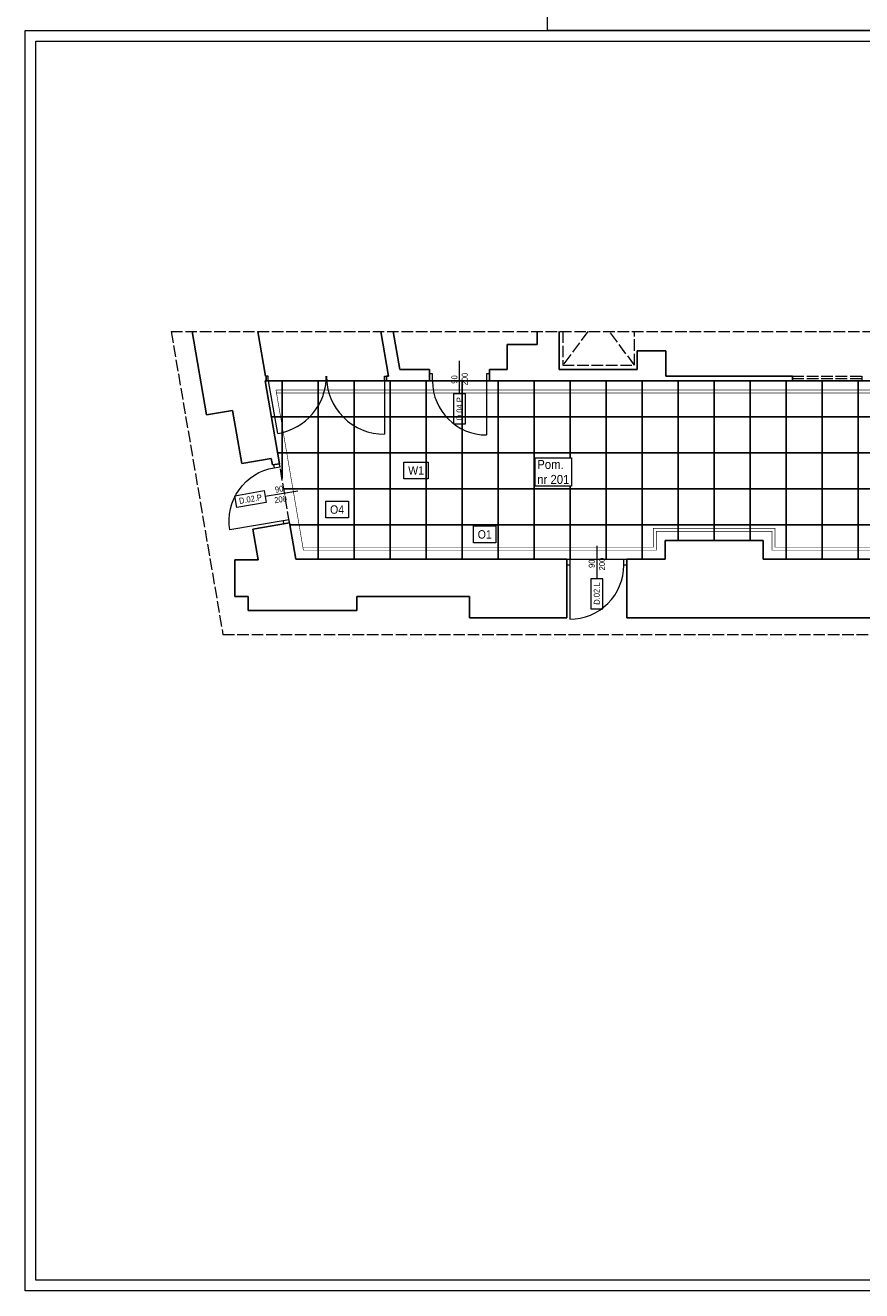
# Model space of a CAD drawing. Header units: centimetres. Extents: x 695802 to 711011, y 25963 to 44188.
# Tile 1 of 157: x 698683 to 700076, y 28207 to 30316. Entities that reach past the tile are written whole.
import ezdxf

# ---------------------------------------------------------------- set-up
doc = ezdxf.new("R2010")
doc.units = ezdxf.units.CM
doc.linetypes.add('ACAD_ISO02W100', pattern=[15, 12, -3])
doc.layers.add('Obrys powierzchni', color=50, linetype='Continuous', lineweight=9, plot=False)
doc.layers.add('Przekrojowa', color=253, linetype='Continuous', lineweight=25)
doc.layers.add('Widokowa', color=140, linetype='Continuous', lineweight=9)
for name, color, linetype, lineweight, true_color in [('S3_drzwi_nowe', 7, 'Continuous', 9, 0x00f900), ('S3_okładzina O1', 7, 'Continuous', 5, 0xe98615), ('S3_okładzina O4', 7, 'Continuous', 5, 0xe00000), ('S3_opis pomieszczeń', 7, 'Continuous', 0, 0xb5b5b5), ('S3_wykładzian W1', 7, 'Continuous', 5, 0x7f7f7f)]:
    doc.layers.add(name, color=color, linetype=linetype, lineweight=lineweight, true_color=true_color)
doc.styles.add('ARIELCE', font='arial.ttf', dxfattribs={"width": 0.9})
doc.linetypes.add('FENCELINE2', pattern='A,6.35,-2.54,[132,ltypeshp.shx,S=2.54,R=0,X=-2.54,Y=0],-2.54,25.4', length=36.83)
doc.linetypes.add('TRACKS', pattern='A,3.81,[130,ltypeshp.shx,S=6.35,R=0,X=0,Y=0],3.81', length=7.62)

# ---------------------------------------------------------------- blocks, each defined once
blk = doc.blocks.new('zw$C566')
at = {"layer": 'S3_drzwi_nowe'}
blk.add_line((0, 27.5), (0, -27.5), dxfattribs=at)
at = {"layer": 'S3_drzwi_nowe', "ltscale": 1.6}
for points in [[(-50, 5), (-45, 5), (-45, -5), (-50, -5)], [(45, 5), (50, 5), (50, -5), (45, -5)]]:
    blk.add_lwpolyline(points, close=True, dxfattribs=at)
blk.add_lwpolyline([(-45, -5), (-45, -95, 0.414214), (45, -5)], format="xyb", dxfattribs=at)
at = {"layer": 'S3_drzwi_nowe'}
blk.add_lwpolyline([(10, -77.5), (10, -27.5), (-10, -27.5), (-10, -77.5)], close=True, dxfattribs=at)

msp = doc.modelspace()

# ---------------------------------------------------------------- linework, layer by layer
at = {"layer": 'Obrys powierzchni', "ltscale": 1.6}
for points in [[(699552.6, 33277.3), (701652.6, 33277.3), (701652.6, 30307.3), (699552.6, 30307.3)], [(698682.6, 28207.3), (698682.6, 30307.3), (701652.6, 30307.3), (701652.6, 28207.3)], [(698700.1, 28224.8), (698700.1, 30289.8), (701635.1, 30289.8), (701635.1, 28224.8)]]:
    msp.add_lwpolyline(points, close=True, dxfattribs=at)
at = {"layer": 'Przekrojowa', "ltscale": 1.6}
for p, q in [((698984.7, 29666.8), (698960.9, 29806)), ((699082.8, 29731.4), (699070.1, 29806)), ((699275, 29806), (699287.8, 29731.4)), ((699295.8, 29806), (699306.7, 29742.3)), ((699535.7, 29784.1), (699535.7, 29806)), ((699572.3, 29742.7), (699572.3, 29806)), ((699485.7, 29742.3), (699485.7, 29784.1)), ((699485.7, 29784.1), (699535.7, 29784.1)), ((699750, 29773.4), (699702, 29773.4)), ((699702, 29773.4), (699702, 29742.7)), ((699750, 29731.4), (699750, 29773.4)), ((699306.7, 29742.3), (699356.2, 29742.3)), ((699356.2, 29742.3), (699356.2, 29723.4)), ((699456.2, 29742.3), (699485.7, 29742.3)), ((699456.2, 29742.3), (699456.2, 29723.4)), ((699702, 29742.7), (699572.3, 29742.7)), ((699082.5, 29723.4), (699106.1, 29585.4)), ((699084.2, 29723.4), (699082.5, 29723.4)), ((699082.8, 29731.4), (699084.2, 29731.4)), ((699084.2, 29723.4), (699084.2, 29731.4)), ((699084.2, 29723.4), (699084.2, 29723.4)), ((699284.2, 29723.4), (699284.2, 29731.4)), ((699284.2, 29731.4), (699287.8, 29731.4)), ((699356.2, 29723.4), (699284.2, 29723.4)), ((699526, 29723.4), (699456.2, 29723.4)), ((699750, 29723.4), (699526, 29723.4)), ((699738, 29723.4), (699735, 29723.4)), ((699960.9, 29731.4), (699750, 29731.4)), ((699750, 29723.4), (699960.9, 29723.4)), ((699960.9, 29723.4), (699960.9, 29731.4)), ((699028.1, 29674.2), (698984.7, 29666.8)), ((699043.2, 29585.8), (699028.1, 29674.2)), ((699092.5, 29594.2), (699043.2, 29585.8)), ((699092.5, 29594.2), (699094.3, 29583.4)), ((699106.1, 29585.4), (699094.3, 29583.4)), ((699123, 29486.8), (699061.9, 29476.4)), ((699123, 29486.8), (699133.3, 29426.4)), ((699061.9, 29476.4), (699070.6, 29425.1)), ((699912, 29457.7), (699749, 29457.7)), ((699749, 29457.7), (699749, 29426.4)), ((699912, 29426.4), (699912, 29457.7)), ((699070.6, 29425.1), (699031.8, 29425.1)), ((699031.8, 29364.4), (699031.8, 29425.1)), ((699133.3, 29426.4), (699584.8, 29426.4)), ((699584.8, 29426.4), (699584.8, 29364.4)), ((699749, 29426.4), (699684.8, 29426.4)), ((699684.8, 29426.4), (699684.8, 29328.8)), ((699912, 29426.4), (700308, 29426.4)), ((699053.8, 29364.4), (699031.8, 29364.4)), ((699053.8, 29340.8), (699053.8, 29364.4)), ((699422.8, 29364.4), (699234.8, 29364.4)), ((699234.8, 29364.4), (699234.8, 29340.8)), ((699422.8, 29328.8), (699422.8, 29364.4)), ((699584.8, 29364.4), (699584.8, 29328.8)), ((699234.8, 29340.8), (699053.8, 29340.8)), ((699584.8, 29328.8), (699422.8, 29328.8)), ((699684.8, 29328.8), (699935, 29328.8)), ((700284, 29328.8), (699935, 29328.8))]:
    msp.add_line(p, q, dxfattribs=at)
at = {"layer": 'S3_drzwi_nowe'}
for p, q in [((699406.2, 29701.9), (699406.2, 29756.9)), ((699451.2, 29723.4), (699451.2, 29633.4))]:
    msp.add_line(p, q, dxfattribs=at)
at = {"layer": 'S3_drzwi_nowe', "color": 0}
for p, q in [((699087.4, 29731.4), (699084.2, 29731.4)), ((699087.4, 29723.4), (699084.2, 29723.4)), ((699087.4, 29723.4), (699087.4, 29731.4)), ((699087.4, 29723.4), (699103.1, 29635.9)), ((699281.1, 29731.4), (699284.2, 29731.4)), ((699281.1, 29723.4), (699281.1, 29731.4)), ((699281.1, 29723.4), (699284.2, 29723.4)), ((699281.1, 29723.4), (699281.1, 29634.6))]:
    msp.add_line(p, q, dxfattribs=at)
at = {"layer": 'S3_drzwi_nowe'}
for points in [[(699361.2, 29735.4), (699356.2, 29735.4), (699356.2, 29723.4), (699361.2, 29723.4)], [(699456.2, 29735.4), (699451.2, 29735.4), (699451.2, 29723.4), (699456.2, 29723.4)], [(699416.2, 29652), (699416.2, 29702), (699396.2, 29702), (699396.2, 29652)]]:
    msp.add_lwpolyline(points, close=True, dxfattribs=at)
at = {"layer": 'S3_drzwi_nowe', "color": 0}
for centre, start, end in [((699087.4, 29731.4), 279.3704, 0), ((699281.1, 29731.4), 180, 270.0035)]:
    msp.add_arc(centre, 96.8, start, end, dxfattribs=at)
at = {"layer": 'S3_drzwi_nowe'}
msp.add_arc((699451.2, 29723.4), 90, 180, 270, dxfattribs=at)
at = {"layer": 'S3_okładzina O1', "linetype": 'FENCELINE2', "ltscale": 0.7, "const_width": 1}
for points in [[(699100.3, 29708.4), (701115.7, 29708.4), (701118.8, 29755.5), (701291.5, 29744.4)], [(701273.3, 29462.4), (701231.9, 29462.4), (701231.9, 29441.4), (699927, 29441.4), (699927, 29472.7), (699734, 29472.7), (699734, 29441.4), (699146, 29441.4)]]:
    msp.add_lwpolyline(points, dxfattribs=at)
at = {"layer": 'S3_okładzina O1', "ltscale": 0.7, "const_width": 1}
msp.add_lwpolyline([(699100.3, 29703.4), (701120.4, 29703.4), (701123.4, 29750.2), (701291.2, 29739.4)], dxfattribs=at)
at = {"layer": 'S3_okładzina O4', "linetype": 'TRACKS', "ltscale": 2, "const_width": 1}
msp.add_lwpolyline([(699146, 29441.4), (699100.3, 29708.4)], dxfattribs=at)
at = {"layer": 'S3_wykładzian W1', "ltscale": 1.6}
msp.add_line((699584.8, 29426.4), (699684.8, 29426.4), dxfattribs=at)
for points in [[(699082.5, 29723.4), (699110.5, 29723.4)], [(699092.8, 29663.4), (699110.5, 29663.4), (699110.5, 29723.4), (699082.7, 29723.4)], [(699110.5, 29723.4), (699110.5, 29723.4), (699170.5, 29723.4)], [(699170.5, 29723.4), (699170.5, 29723.4), (699230.5, 29723.4)], [(699230.5, 29723.4), (699230.5, 29723.4), (699290.5, 29723.4)], [(699290.5, 29723.4), (699290.5, 29723.4), (699350.5, 29723.4)], [(699350.5, 29723.4), (699350.5, 29723.4), (699410.5, 29723.4)], [(699410.5, 29723.4), (699410.5, 29723.4), (699470.5, 29723.4)], [(699470.5, 29723.4), (699470.5, 29723.4), (699530.5, 29723.4)], [(699530.5, 29723.4), (699530.5, 29723.4), (699590.5, 29723.4)], [(699590.5, 29723.4), (699590.5, 29723.4), (699650.5, 29723.4)], [(699650.5, 29723.4), (699650.5, 29723.4), (699710.5, 29723.4)], [(699710.5, 29723.4), (699710.5, 29723.4), (699770.5, 29723.4)], [(699770.5, 29723.4), (699770.5, 29723.4), (699830.5, 29723.4)], [(699830.5, 29723.4), (699830.5, 29723.4), (699890.5, 29723.4)], [(699890.5, 29723.4), (699890.5, 29723.4), (699950.5, 29723.4)], [(699950.5, 29723.4), (699950.5, 29723.4), (700010.5, 29723.4)], [(700010.5, 29723.4), (700010.5, 29723.4), (700070.5, 29723.4)], [(700070.5, 29723.4), (700070.5, 29723.4), (700130.5, 29723.4)], [(699103.1, 29603.4), (699110.5, 29603.4), (699110.5, 29663.4), (699092.8, 29663.4)], [(699110.5, 29561), (699110.5, 29603.4), (699103.1, 29603.4)], [(699113.3, 29543.4), (699170.5, 29543.4), (699170.5, 29603.4), (699110.5, 29603.4), (699110.5, 29561)], [(699123.6, 29483.4), (699170.5, 29483.4), (699170.5, 29543.4), (699113.3, 29543.4)], [(699170.5, 29426.4), (699170.5, 29483.4), (699123.6, 29483.4)], [(699230.5, 29426.4), (699230.5, 29483.4), (699170.5, 29483.4), (699170.5, 29426.4)], [(699290.5, 29426.4), (699290.5, 29483.4), (699230.5, 29483.4), (699230.5, 29426.4)], [(699350.5, 29426.4), (699350.5, 29483.4), (699290.5, 29483.4), (699290.5, 29426.4)], [(699410.5, 29426.4), (699410.5, 29483.4), (699350.5, 29483.4), (699350.5, 29426.4)], [(699470.5, 29426.4), (699470.5, 29483.4), (699410.5, 29483.4), (699410.5, 29426.4)], [(699530.5, 29426.4), (699530.5, 29483.4), (699470.5, 29483.4), (699470.5, 29426.4)], [(699590.5, 29426.4), (699590.5, 29483.4), (699530.5, 29483.4), (699530.5, 29426.4)], [(699650.5, 29426.4), (699650.5, 29483.4), (699590.5, 29483.4), (699590.5, 29426.4)], [(699710.5, 29426.4), (699710.5, 29483.4), (699650.5, 29483.4), (699650.5, 29426.4)], [(699770.5, 29457.7), (699770.5, 29483.4), (699710.5, 29483.4), (699710.5, 29426.4)], [(699830.5, 29457.7), (699830.5, 29483.4), (699770.5, 29483.4), (699770.5, 29457.7)], [(699890.5, 29457.7), (699890.5, 29483.4), (699830.5, 29483.4), (699830.5, 29457.7)], [(699950.5, 29426.4), (699950.5, 29483.4), (699890.5, 29483.4), (699890.5, 29457.7)], [(700010.5, 29426.4), (700010.5, 29483.4), (699950.5, 29483.4), (699950.5, 29426.4)], [(700070.5, 29426.4), (700070.5, 29483.4), (700010.5, 29483.4), (700010.5, 29426.4)], [(700130.5, 29426.4), (700130.5, 29483.4), (700070.5, 29483.4), (700070.5, 29426.4)]]:
    msp.add_lwpolyline(points, dxfattribs=at)
for points in [[(699170.5, 29663.4), (699170.5, 29723.4), (699110.5, 29723.4), (699110.5, 29663.4)], [(699230.5, 29663.4), (699230.5, 29723.4), (699170.5, 29723.4), (699170.5, 29663.4)], [(699290.5, 29663.4), (699290.5, 29723.4), (699230.5, 29723.4), (699230.5, 29663.4)], [(699350.5, 29663.4), (699350.5, 29723.4), (699290.5, 29723.4), (699290.5, 29663.4)], [(699410.5, 29663.4), (699410.5, 29723.4), (699350.5, 29723.4), (699350.5, 29663.4)], [(699470.5, 29663.4), (699470.5, 29723.4), (699410.5, 29723.4), (699410.5, 29663.4)], [(699530.5, 29663.4), (699530.5, 29723.4), (699470.5, 29723.4), (699470.5, 29663.4)], [(699590.5, 29663.4), (699590.5, 29723.4), (699530.5, 29723.4), (699530.5, 29663.4)], [(699650.5, 29663.4), (699650.5, 29723.4), (699590.5, 29723.4), (699590.5, 29663.4)], [(699710.5, 29663.4), (699710.5, 29723.4), (699650.5, 29723.4), (699650.5, 29663.4)], [(699770.5, 29663.4), (699770.5, 29723.4), (699710.5, 29723.4), (699710.5, 29663.4)], [(699830.5, 29663.4), (699830.5, 29723.4), (699770.5, 29723.4), (699770.5, 29663.4)], [(699890.5, 29663.4), (699890.5, 29723.4), (699830.5, 29723.4), (699830.5, 29663.4)], [(699950.5, 29663.4), (699950.5, 29723.4), (699890.5, 29723.4), (699890.5, 29663.4)], [(700010.5, 29663.4), (700010.5, 29723.4), (699950.5, 29723.4), (699950.5, 29663.4)], [(700070.5, 29663.4), (700070.5, 29723.4), (700010.5, 29723.4), (700010.5, 29663.4)], [(700130.5, 29663.4), (700130.5, 29723.4), (700070.5, 29723.4), (700070.5, 29663.4)], [(699170.5, 29603.4), (699170.5, 29663.4), (699110.5, 29663.4), (699110.5, 29603.4)], [(699230.5, 29603.4), (699230.5, 29663.4), (699170.5, 29663.4), (699170.5, 29603.4)], [(699290.5, 29603.4), (699290.5, 29663.4), (699230.5, 29663.4), (699230.5, 29603.4)], [(699350.5, 29603.4), (699350.5, 29663.4), (699290.5, 29663.4), (699290.5, 29603.4)], [(699410.5, 29603.4), (699410.5, 29663.4), (699350.5, 29663.4), (699350.5, 29603.4)], [(699470.5, 29603.4), (699470.5, 29663.4), (699410.5, 29663.4), (699410.5, 29603.4)], [(699530.5, 29603.4), (699530.5, 29663.4), (699470.5, 29663.4), (699470.5, 29603.4)], [(699590.5, 29603.4), (699590.5, 29663.4), (699530.5, 29663.4), (699530.5, 29603.4)], [(699650.5, 29603.4), (699650.5, 29663.4), (699590.5, 29663.4), (699590.5, 29603.4)], [(699710.5, 29603.4), (699710.5, 29663.4), (699650.5, 29663.4), (699650.5, 29603.4)], [(699770.5, 29603.4), (699770.5, 29663.4), (699710.5, 29663.4), (699710.5, 29603.4)], [(699830.5, 29603.4), (699830.5, 29663.4), (699770.5, 29663.4), (699770.5, 29603.4)], [(699890.5, 29603.4), (699890.5, 29663.4), (699830.5, 29663.4), (699830.5, 29603.4)], [(699950.5, 29603.4), (699950.5, 29663.4), (699890.5, 29663.4), (699890.5, 29603.4)], [(700010.5, 29603.4), (700010.5, 29663.4), (699950.5, 29663.4), (699950.5, 29603.4)], [(700070.5, 29603.4), (700070.5, 29663.4), (700010.5, 29663.4), (700010.5, 29603.4)], [(700130.5, 29603.4), (700130.5, 29663.4), (700070.5, 29663.4), (700070.5, 29603.4)], [(699230.5, 29543.4), (699230.5, 29603.4), (699170.5, 29603.4), (699170.5, 29543.4)], [(699290.5, 29543.4), (699290.5, 29603.4), (699230.5, 29603.4), (699230.5, 29543.4)], [(699350.5, 29543.4), (699350.5, 29603.4), (699290.5, 29603.4), (699290.5, 29543.4)], [(699410.5, 29543.4), (699410.5, 29603.4), (699350.5, 29603.4), (699350.5, 29543.4)], [(699470.5, 29543.4), (699470.5, 29603.4), (699410.5, 29603.4), (699410.5, 29543.4)], [(699530.5, 29543.4), (699530.5, 29603.4), (699470.5, 29603.4), (699470.5, 29543.4)], [(699590.5, 29543.4), (699590.5, 29603.4), (699530.5, 29603.4), (699530.5, 29543.4)], [(699650.5, 29543.4), (699650.5, 29603.4), (699590.5, 29603.4), (699590.5, 29543.4)], [(699710.5, 29543.4), (699710.5, 29603.4), (699650.5, 29603.4), (699650.5, 29543.4)], [(699770.5, 29543.4), (699770.5, 29603.4), (699710.5, 29603.4), (699710.5, 29543.4)], [(699830.5, 29543.4), (699830.5, 29603.4), (699770.5, 29603.4), (699770.5, 29543.4)], [(699890.5, 29543.4), (699890.5, 29603.4), (699830.5, 29603.4), (699830.5, 29543.4)], [(699950.5, 29543.4), (699950.5, 29603.4), (699890.5, 29603.4), (699890.5, 29543.4)], [(700010.5, 29543.4), (700010.5, 29603.4), (699950.5, 29603.4), (699950.5, 29543.4)], [(700070.5, 29543.4), (700070.5, 29603.4), (700010.5, 29603.4), (700010.5, 29543.4)], [(700130.5, 29543.4), (700130.5, 29603.4), (700070.5, 29603.4), (700070.5, 29543.4)], [(699230.5, 29483.4), (699230.5, 29543.4), (699170.5, 29543.4), (699170.5, 29483.4)], [(699290.5, 29483.4), (699290.5, 29543.4), (699230.5, 29543.4), (699230.5, 29483.4)], [(699350.5, 29483.4), (699350.5, 29543.4), (699290.5, 29543.4), (699290.5, 29483.4)], [(699410.5, 29483.4), (699410.5, 29543.4), (699350.5, 29543.4), (699350.5, 29483.4)], [(699470.5, 29483.4), (699470.5, 29543.4), (699410.5, 29543.4), (699410.5, 29483.4)], [(699530.5, 29483.4), (699530.5, 29543.4), (699470.5, 29543.4), (699470.5, 29483.4)], [(699590.5, 29483.4), (699590.5, 29543.4), (699530.5, 29543.4), (699530.5, 29483.4)], [(699650.5, 29483.4), (699650.5, 29543.4), (699590.5, 29543.4), (699590.5, 29483.4)], [(699710.5, 29483.4), (699710.5, 29543.4), (699650.5, 29543.4), (699650.5, 29483.4)], [(699770.5, 29483.4), (699770.5, 29543.4), (699710.5, 29543.4), (699710.5, 29483.4)], [(699830.5, 29483.4), (699830.5, 29543.4), (699770.5, 29543.4), (699770.5, 29483.4)], [(699890.5, 29483.4), (699890.5, 29543.4), (699830.5, 29543.4), (699830.5, 29483.4)], [(699950.5, 29483.4), (699950.5, 29543.4), (699890.5, 29543.4), (699890.5, 29483.4)], [(700010.5, 29483.4), (700010.5, 29543.4), (699950.5, 29543.4), (699950.5, 29483.4)], [(700070.5, 29483.4), (700070.5, 29543.4), (700010.5, 29543.4), (700010.5, 29483.4)], [(700130.5, 29483.4), (700130.5, 29543.4), (700070.5, 29543.4), (700070.5, 29483.4)]]:
    msp.add_lwpolyline(points, close=True, dxfattribs=at)
at = {"layer": 'Widokowa', "linetype": 'ACAD_ISO02W100', "ltscale": 1.6}
for p, q in [((698925.5, 29806), (701464.9, 29806)), ((698925.5, 29806), (699011.9, 29300.7)), ((699620.1, 29806), (699578.2, 29749.6)), ((699578.2, 29806), (699578.2, 29749.6)), ((699697.8, 29749.6), (699655.9, 29806)), ((699697.8, 29749.6), (699697.8, 29806)), ((699578.2, 29749.6), (699697.8, 29749.6)), ((699356.2, 29723.4), (699456.2, 29723.4)), ((699960.9, 29731.4), (700076.3, 29731.4)), ((699960.9, 29727.4), (700076.3, 29727.4)), ((699960.9, 29723.4), (700076.3, 29723.4)), ((700076.3, 29731.4), (700076.3, 29723.4)), ((699123, 29486.8), (699106.1, 29585.4)), ((699011.9, 29300.7), (701432.3, 29300.7))]:
    msp.add_line(p, q, dxfattribs=at)

# ---------------------------------------------------------------- block references
at = {"layer": 'S3_drzwi_nowe', "xscale": -1, "rotation": 279.6176750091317}
msp.add_blockref('zw$C566', (699109.6, 29535.3), dxfattribs=at)
at = {"layer": 'S3_drzwi_nowe'}
msp.add_blockref('zw$C566', (699634.8, 29421.4), dxfattribs=at)

# ---------------------------------------------------------------- texts
at = {"layer": 'S3_drzwi_nowe', "char_height": 10, "style": 'ARIELCE'}
for s, insert, width, attachment_point, rotation in [('{\\fArial|b0|i0|c238|p34;200}', (699409.8, 29716), 19.356, 1, 90.0247), ('{\\fArial|b0|i0|c238|p34;90}', (699392.6, 29718.9), 18.526, 1, 90.0247), ('{\\fArial|b0|i0|c238|p34;D.04.P}', (699406.2, 29677), 49.992, 5, 89.9762), ('{\\fArial|b0|i0|c238|p34;90}', (699111.6, 29549.2), 18.526, 3, 9.6795), ('{\\fArial|b0|i0|c238|p34;D.02.P}', (699057.8, 29526.5), 50.021, 5, 9.6795), ('{\\fArial|b0|i0|c238|p34;200}', (699117.4, 29532.8), 19.356, 3, 9.6795), ('{\\fArial|b0|i0|c238|p34;90}', (699621.4, 29425.8), 18.526, 3, 89.9762), ('{\\fArial|b0|i0|c238|p34;200}', (699638.6, 29428.7), 19.356, 3, 89.9762), ('{\\fArial|b0|i0|c238|p34;D.02.L}', (699634.9, 29368.9), 49.992, 5, 89.9762)]:
    msp.add_mtext(s, dxfattribs=dict(at, insert=insert, width=width, attachment_point=attachment_point, rotation=rotation))
at = {"layer": 'S3_okładzina O4', "insert": (699190.4, 29516.1), "char_height": 14, "width": 1.231015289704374e-11, "attachment_point": 1, "rotation": 0.019, "style": 'ARIELCE', "bg_fill": 16}
msp.add_mtext('\\pxqc;{\\fArial|b0|i0|c238|p34;O4}', dxfattribs=at)
at = {"layer": 'S3_wykładzian W1', "ltscale": 1.6, "insert": (699320.6, 29581.2), "char_height": 14, "width": 1.231015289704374e-11, "attachment_point": 1, "rotation": 0.019, "style": 'ARIELCE', "bg_fill": 16}
msp.add_mtext('\\pxqc;{\\fArial|b0|i0|c238|p34;W1}', dxfattribs=at)

# ---------------------------------------------------------------- next in the draw order: texts
at = {"layer": 'S3_okładzina O1', "insert": (699436.4, 29474.7), "char_height": 14, "width": 1.231015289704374e-11, "attachment_point": 1, "rotation": 0.019, "style": 'ARIELCE', "bg_fill": 18}
msp.add_mtext('\\pxqc;{\\fArial|b0|i0|c238|p34;O1}', dxfattribs=at)
at = {"layer": 'S3_opis pomieszczeń', "insert": (699535.7, 29591.8), "char_height": 7.5, "attachment_point": 1, "style": 'ARIELCE', "bg_fill": 18}
msp.add_mtext('{\\fArial|b0|i0|c238|p34;\\H2x;Pom.\\Pnr 201}', dxfattribs=at)

# ---------------------------------------------------------------- next in the draw order: linework, layer by layer
at = {"layer": 'S3_okładzina O1', "ltscale": 0.7, "const_width": 1}
msp.add_lwpolyline([(701273.3, 29467.4), (701226.9, 29467.4), (701226.9, 29446.4), (699932, 29446.4), (699932, 29477.7), (699729, 29477.7), (699729, 29446.4), (699146, 29446.4)], dxfattribs=at)

doc.saveas('drawing.dxf')
